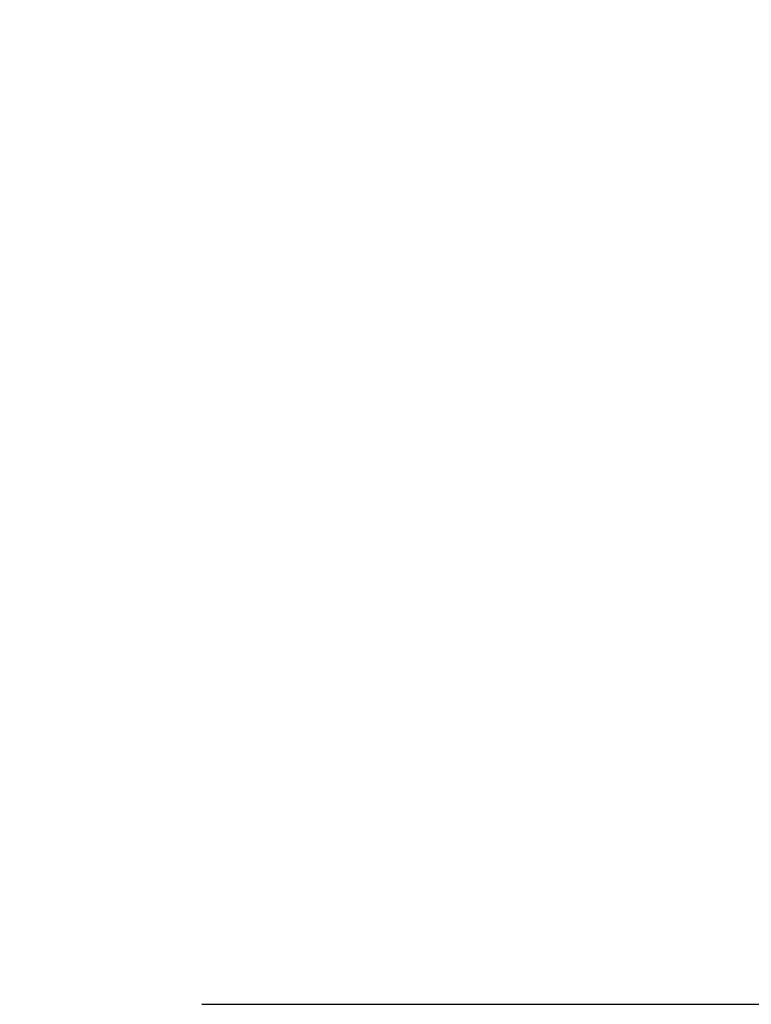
# Model space of a CAD drawing. Header units: millimetres. Extents: x 0 to 420, y 0 to 297.
# Tile 28 of 80: x 159 to 166, y 194 to 204. Entities that reach past the tile are written whole.
import ezdxf

# ---------------------------------------------------------------- set-up
doc = ezdxf.new("R2010")
doc.units = ezdxf.units.MM
doc.layers.add('CARTIGLIO', color=140, linetype='Continuous')
doc.styles.add('SLDTEXTSTYLE3', font='TXT', dxfattribs={"width": 0.75})
doc.dimstyles.new('SLDDIMSTYLE0', dxfattribs={"dimtxt": 3, "dimasz": 3, "dimexe": 0, "dimexo": 0.0625, "dimgap": 0.75, "dimtad": 1, "dimdec": 0, "dimlfac": 20, "dimrnd": 1e-09, "dimzin": 12, "dimdsep": 46, "dimtxsty": 'SLDTEXTSTYLE3', "dimsah": 1, "dimcen": 0.09, "dimadec": 0, "dimazin": 3, "dimtfac": 1, "dimtdec": 3, "dimtofl": 0, "dimtmove": 0, "dimatfit": 3, "dimfxl": 0, "dimfrac": 2, "dimtolj": 1, "dimtzin": 12, "dimarcsym": 0})

# ---------------------------------------------------------------- blocks, each defined once
blk = doc.blocks.new('_D')
at = {"layer": 'CARTIGLIO'}
for p, q in [((171.9865, 239.4733), (185.958, 239.4733)), ((183.958, 239.4733), (183.958, 194.4807)), ((160.6765, 194.4807), (185.958, 194.4807))]:
    blk.add_line(p, q, dxfattribs=at)
for points in [[(183.958, 239.4733), (183.458, 236.4733), (184.458, 236.4733)], [(183.958, 194.4807), (184.458, 197.4807), (183.458, 197.4807)]]:
    blk.add_solid(points, dxfattribs=at)
at = {"layer": 'CARTIGLIO', "insert": (180.0908, 215.8687), "char_height": 3, "attachment_point": 1, "rotation": 90, "style": 'SLDTEXTSTYLE3'}
blk.add_mtext('1', dxfattribs=at)

msp = doc.modelspace()

# ---------------------------------------------------------------- dimensions: what is measured, and where the dimension line sits
at = {"layer": 'CARTIGLIO'}
dim = msp.add_linear_dim(base=(183.958, 194.4807), p1=(169.98652, 239.47329), p2=(158.67652, 194.4807), angle=90, dimstyle='SLDDIMSTYLE0', dxfattribs=at)
dim.commit()
dim.dimension.update_dxf_attribs({"geometry": '_D', "text_midpoint": (183.958, 216.977), "dimtype": 160})

doc.saveas('drawing.dxf')
